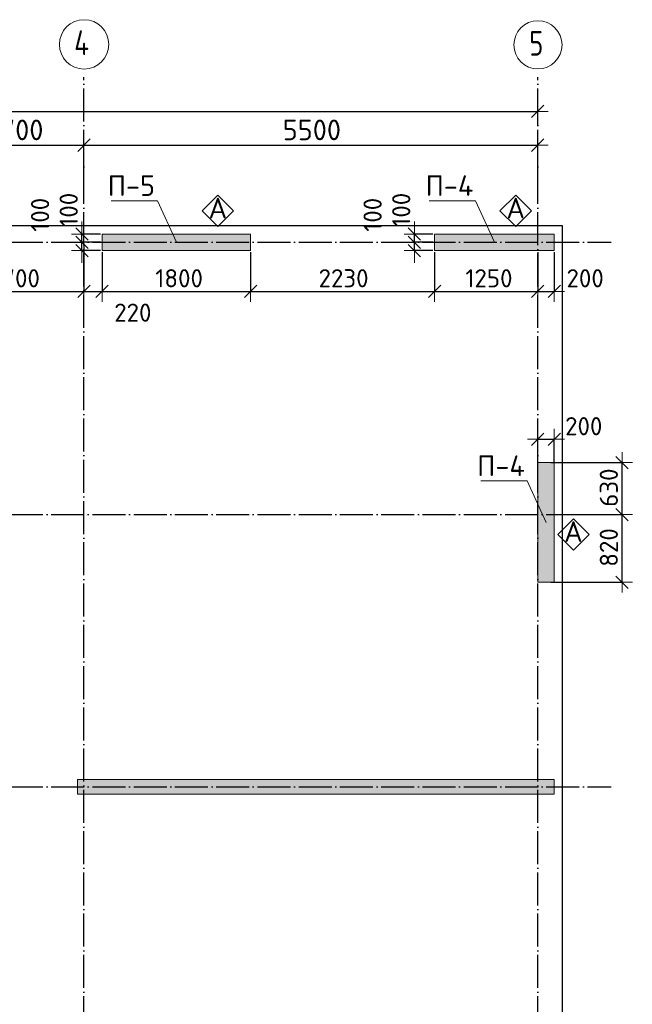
# Model space of a CAD drawing. Header units: millimetres. Extents: x -2725 to 73478, y 45740 to 74643.
# Tile 14 of 15: x 37621 to 45046, y 58544 to 70478. Entities that reach past the tile are written whole.
import ezdxf

# ---------------------------------------------------------------- set-up
doc = ezdxf.new("R2010")
doc.units = ezdxf.units.MM
doc.header["$PDMODE"] = 65
for name, pattern in [('______11', [500, 400, -50, 0, -50]), ('______3', [500, 400, -100]), ('______5', [1100, 800, -100, 100, -100])]:
    doc.linetypes.add(name, pattern=pattern)
for name, color, linetype, lineweight in [('Standard', 7, 'Continuous', 25), ('Балка_ общее', 7, '______3', 13), ('Высотная отметка (отверстия)', 7, 'Continuous', 13), ('Размерная линия_ общее', 7, 'Continuous', 13)]:
    doc.layers.add(name, color=color, linetype=linetype, lineweight=lineweight)
doc.layers.add('Осевая линия_ общее', color=7, linetype='______5', lineweight=13, true_color=0xa0a0a0)
doc.styles.add('ISOCPEUR', font='ISOCPEUR')
doc.dimstyles.new('DIMSTYLE_3', dxfattribs={"dimtxt": 250, "dimasz": 250, "dimexe": 0, "dimexo": 0, "dimgap": 125, "dimtad": 2, "dimdec": 0, "dimrnd": 5, "dimzin": 12, "dimdsep": 46, "dimtxsty": 'ISOCPEUR', "dimblk1": 'ALL_ML_STRICH', "dimblk2": 'ALL_ML_STRICH', "dimsah": 1, "dimcen": 0, "dimclrd": 7, "dimclre": 256, "dimclrt": 7, "dimadec": 0, "dimazin": 0, "dimtfac": 1, "dimtdec": 0, "dimtix": 1, "dimtmove": 2, "dimatfit": 3, "dimfxl": 0, "dimtzin": 0, "dimlwd": 0, "dimlwe": -3, "dimarcsym": 0})
doc.dimstyles.new('DIMSTYLE_6', dxfattribs={"dimtxt": 220, "dimasz": 250, "dimexe": 0, "dimexo": 0, "dimgap": 110, "dimtad": 2, "dimdec": 0, "dimrnd": 5, "dimzin": 12, "dimdsep": 46, "dimtxsty": 'ISOCPEUR', "dimblk1": 'ALL_ML_STRICH', "dimblk2": 'ALL_ML_STRICH', "dimsah": 1, "dimcen": 0, "dimclrd": 7, "dimclre": 256, "dimclrt": 7, "dimadec": 0, "dimazin": 0, "dimtfac": 1, "dimtdec": 0, "dimtix": 1, "dimtmove": 2, "dimatfit": 3, "dimfxl": 0, "dimtzin": 0, "dimlwd": 0, "dimlwe": -3, "dimarcsym": 0})
doc.dimstyles.new('DIMSTYLE_8', dxfattribs={"dimtxt": 220, "dimasz": 250, "dimexe": 0, "dimexo": 0, "dimgap": 110, "dimtad": 0, "dimdec": 0, "dimrnd": 5, "dimzin": 12, "dimdsep": 46, "dimtxsty": 'ISOCPEUR', "dimblk1": 'ALL_ML_STRICH', "dimblk2": 'ALL_ML_STRICH', "dimsah": 1, "dimcen": 0, "dimclrd": 7, "dimclre": 256, "dimclrt": 7, "dimadec": 0, "dimazin": 0, "dimtfac": 1, "dimtdec": 0, "dimtix": 1, "dimtmove": 2, "dimatfit": 3, "dimfxl": 0, "dimtvp": 1.2, "dimtzin": 0, "dimlwd": 0, "dimlwe": -3, "dimarcsym": 0})
doc.dimstyles.new('DIMSTYLE_9', dxfattribs={"dimtxt": 220, "dimasz": 250, "dimexe": 0, "dimexo": 0, "dimgap": 110, "dimtad": 2, "dimdec": 0, "dimrnd": 5, "dimzin": 12, "dimdsep": 46, "dimtxsty": 'ISOCPEUR', "dimblk1": 'ALL_ML_STRICH', "dimblk2": 'ALL_ML_STRICH', "dimsah": 1, "dimcen": 0, "dimclrd": 7, "dimclre": 256, "dimclrt": 7, "dimadec": 0, "dimazin": 0, "dimtfac": 1, "dimtdec": 0, "dimtix": 1, "dimtmove": 2, "dimatfit": 3, "dimfxl": 0, "dimtvp": 1.2, "dimtzin": 0, "dimlwd": 0, "dimlwe": -3, "dimarcsym": 0})

# ---------------------------------------------------------------- blocks, each defined once
blk = doc.blocks.new('ALL_ML_STRICH')
at = {"color": 0, "linetype": 'ByBlock', "lineweight": -2}
for p, q in [((0, -0.5), (0, 0.5)), ((-1, 0), (0.5, 0)), ((-0.3, -0.3), (0.3, 0.3))]:
    blk.add_line(p, q, dxfattribs=at)
blk = doc.blocks.new('*D15')
at = {"layer": 'DEFPOINTS', "color": 7, "linetype": 'Continuous', "lineweight": 13, "transparency": 33554687}
for p in [(30000, 69367), (43900, 69206), (30000, 69000)]:
    blk.add_point(p, dxfattribs=at)
at = {"layer": 'Балка_ общее', "color": 251, "linetype": 'Continuous', "lineweight": -2, "true_color": 0x656565, "transparency": 33554687}
for p, q in [((30000, 69010), (30000, 69367)), ((43900, 69196), (43900, 69367))]:
    blk.add_line(p, q, dxfattribs=at)
at = {"layer": 'Балка_ общее', "color": 7, "linetype": 'Continuous', "lineweight": -2, "transparency": 33554687}
blk.add_line((30000, 69367), (43900, 69367), dxfattribs=at)
at = {"layer": 'Балка_ общее', "color": 7, "linetype": 'Continuous', "lineweight": 13, "transparency": 33554687, "xscale": 250, "yscale": 250, "zscale": 250, "rotation": 180}
blk.add_blockref('ALL_ML_STRICH', (30000, 69367), dxfattribs=at)
at = {"layer": 'Балка_ общее', "color": 7, "linetype": 'Continuous', "lineweight": 13, "transparency": 33554687, "xscale": 250, "yscale": 250, "zscale": 250}
blk.add_blockref('ALL_ML_STRICH', (43900, 69367), dxfattribs=at)
at = {"layer": 'Балка_ общее', "color": 7, "linetype": 'Continuous', "lineweight": 13, "transparency": 33554687, "insert": (36987, 69552), "char_height": 250, "width": 1250, "attachment_point": 5, "style": 'ISOCPEUR'}
blk.add_mtext('\\A1;{13900}', dxfattribs=at)
blk = doc.blocks.new('*D18')
at = {"layer": 'DEFPOINTS', "color": 7, "linetype": 'Continuous', "lineweight": 13, "transparency": 33554687}
for p in [(36700, 68957), (36700, 68569), (38400, 68528)]:
    blk.add_point(p, dxfattribs=at)
at = {"layer": 'Балка_ общее', "color": 251, "linetype": 'Continuous', "lineweight": -2, "true_color": 0x656565, "transparency": 33554687}
for p, q in [((36700, 68559), (36700, 68957)), ((38400, 68538), (38400, 68957))]:
    blk.add_line(p, q, dxfattribs=at)
at = {"layer": 'Балка_ общее', "color": 7, "linetype": 'Continuous', "lineweight": -2, "transparency": 33554687}
blk.add_line((36700, 68957), (38400, 68957), dxfattribs=at)
at = {"layer": 'Балка_ общее', "color": 7, "linetype": 'Continuous', "lineweight": 13, "transparency": 33554687, "xscale": 250, "yscale": 250, "zscale": 250, "rotation": 180}
blk.add_blockref('ALL_ML_STRICH', (36700, 68957), dxfattribs=at)
at = {"layer": 'Балка_ общее', "color": 7, "linetype": 'Continuous', "lineweight": 13, "transparency": 33554687, "xscale": 250, "yscale": 250, "zscale": 250}
blk.add_blockref('ALL_ML_STRICH', (38400, 68957), dxfattribs=at)
at = {"layer": 'Балка_ общее', "color": 7, "linetype": 'Continuous', "lineweight": 13, "transparency": 33554687, "insert": (37587, 69142), "char_height": 250, "width": 1000, "attachment_point": 5, "style": 'ISOCPEUR'}
blk.add_mtext('\\A1;{1700}', dxfattribs=at)
blk = doc.blocks.new('*D19')
at = {"layer": 'DEFPOINTS', "color": 7, "linetype": 'Continuous', "lineweight": 13, "transparency": 33554687}
for p in [(38400, 68957), (38400, 68528), (43900, 68486)]:
    blk.add_point(p, dxfattribs=at)
at = {"layer": 'Балка_ общее', "color": 251, "linetype": 'Continuous', "lineweight": -2, "true_color": 0x656565, "transparency": 33554687}
for p, q in [((38400, 68538), (38400, 68957)), ((43900, 68496), (43900, 68957))]:
    blk.add_line(p, q, dxfattribs=at)
at = {"layer": 'Балка_ общее', "color": 7, "linetype": 'Continuous', "lineweight": -2, "transparency": 33554687}
blk.add_line((38400, 68957), (43900, 68957), dxfattribs=at)
at = {"layer": 'Балка_ общее', "color": 7, "linetype": 'Continuous', "lineweight": 13, "transparency": 33554687, "xscale": 250, "yscale": 250, "zscale": 250, "rotation": 180}
blk.add_blockref('ALL_ML_STRICH', (38400, 68957), dxfattribs=at)
at = {"layer": 'Балка_ общее', "color": 7, "linetype": 'Continuous', "lineweight": 13, "transparency": 33554687, "xscale": 250, "yscale": 250, "zscale": 250}
blk.add_blockref('ALL_ML_STRICH', (43900, 68957), dxfattribs=at)
at = {"layer": 'Балка_ общее', "color": 7, "linetype": 'Continuous', "lineweight": 13, "transparency": 33554687, "insert": (41162, 69142), "char_height": 250, "width": 1000, "attachment_point": 5, "style": 'ISOCPEUR'}
blk.add_mtext('\\A1;{5500}', dxfattribs=at)
blk = doc.blocks.new('*D32')
at = {"layer": 'DEFPOINTS', "color": 7, "linetype": 'Continuous', "lineweight": 13, "transparency": 33554687}
for p in [(38400, 67780), (36700, 67609), (36700, 67184)]:
    blk.add_point(p, dxfattribs=at)
at = {"layer": 'Размерная линия_ общее', "color": 253, "linetype": 'Continuous', "lineweight": -2, "true_color": 0xa0a0a0, "transparency": 33554687}
for p, q in [((38400, 67760), (38400, 67184)), ((36700, 67589), (36700, 67184))]:
    blk.add_line(p, q, dxfattribs=at)
at = {"layer": 'Размерная линия_ общее', "color": 7, "linetype": 'Continuous', "lineweight": -2, "transparency": 33554687}
blk.add_line((36700, 67184), (38400, 67184), dxfattribs=at)
at = {"layer": 'Размерная линия_ общее', "color": 7, "linetype": 'Continuous', "lineweight": 13, "transparency": 33554687, "xscale": 250, "yscale": 250, "zscale": 250, "rotation": 180}
blk.add_blockref('ALL_ML_STRICH', (36700, 67184), dxfattribs=at)
at = {"layer": 'Размерная линия_ общее', "color": 7, "linetype": 'Continuous', "lineweight": 13, "transparency": 33554687, "xscale": 250, "yscale": 250, "zscale": 250}
blk.add_blockref('ALL_ML_STRICH', (38400, 67184), dxfattribs=at)
at = {"layer": 'Размерная линия_ общее', "color": 7, "linetype": 'Continuous', "lineweight": 13, "transparency": 33554687, "insert": (37583, 67344), "char_height": 220, "width": 880, "attachment_point": 5, "style": 'ISOCPEUR'}
blk.add_mtext('\\A1;{1700}', dxfattribs=at)
blk = doc.blocks.new('*D33')
at = {"layer": 'DEFPOINTS', "color": 7, "linetype": 'Continuous', "lineweight": 13, "transparency": 33554687}
for p in [(38400, 67780), (38620, 67680), (38400, 67184)]:
    blk.add_point(p, dxfattribs=at)
at = {"layer": 'Размерная линия_ общее', "color": 253, "linetype": 'Continuous', "lineweight": -2, "true_color": 0xa0a0a0, "transparency": 33554687}
for p, q in [((38400, 67760), (38400, 67184)), ((38620, 67660), (38620, 67184))]:
    blk.add_line(p, q, dxfattribs=at)
at = {"layer": 'Размерная линия_ общее', "color": 7, "linetype": 'Continuous', "lineweight": -2, "transparency": 33554687}
blk.add_line((38400, 67184), (38620, 67184), dxfattribs=at)
at = {"layer": 'Размерная линия_ общее', "color": 7, "linetype": 'Continuous', "lineweight": 13, "transparency": 33554687, "xscale": 250, "yscale": 250, "zscale": 250, "rotation": 180}
blk.add_blockref('ALL_ML_STRICH', (38400, 67184), dxfattribs=at)
at = {"layer": 'Размерная линия_ общее', "color": 7, "linetype": 'Continuous', "lineweight": 13, "transparency": 33554687, "xscale": 250, "yscale": 250, "zscale": 250}
blk.add_blockref('ALL_ML_STRICH', (38620, 67184), dxfattribs=at)
at = {"layer": 'Размерная линия_ общее', "color": 7, "linetype": 'Continuous', "lineweight": 13, "transparency": 33554687, "insert": (38992, 66927), "char_height": 220, "width": 660, "attachment_point": 5, "style": 'ISOCPEUR'}
blk.add_mtext('\\A1;{220}', dxfattribs=at)
blk = doc.blocks.new('*D34')
at = {"layer": 'DEFPOINTS', "color": 7, "linetype": 'Continuous', "lineweight": 13, "transparency": 33554687}
for p in [(38620, 67680), (40420, 67680), (38620, 67184)]:
    blk.add_point(p, dxfattribs=at)
at = {"layer": 'Размерная линия_ общее', "color": 253, "linetype": 'Continuous', "lineweight": -2, "true_color": 0xa0a0a0, "transparency": 33554687}
for p, q in [((38620, 67660), (38620, 67184)), ((40420, 67660), (40420, 67184))]:
    blk.add_line(p, q, dxfattribs=at)
at = {"layer": 'Размерная линия_ общее', "color": 7, "linetype": 'Continuous', "lineweight": -2, "transparency": 33554687}
blk.add_line((38620, 67184), (40420, 67184), dxfattribs=at)
at = {"layer": 'Размерная линия_ общее', "color": 7, "linetype": 'Continuous', "lineweight": 13, "transparency": 33554687, "xscale": 250, "yscale": 250, "zscale": 250, "rotation": 180}
blk.add_blockref('ALL_ML_STRICH', (38620, 67184), dxfattribs=at)
at = {"layer": 'Размерная линия_ общее', "color": 7, "linetype": 'Continuous', "lineweight": 13, "transparency": 33554687, "xscale": 250, "yscale": 250, "zscale": 250}
blk.add_blockref('ALL_ML_STRICH', (40420, 67184), dxfattribs=at)
at = {"layer": 'Размерная линия_ общее', "color": 7, "linetype": 'Continuous', "lineweight": 13, "transparency": 33554687, "insert": (39553, 67344), "char_height": 220, "width": 880, "attachment_point": 5, "style": 'ISOCPEUR'}
blk.add_mtext('\\A1;{1800}', dxfattribs=at)
blk = doc.blocks.new('*D35')
at = {"layer": 'DEFPOINTS', "color": 7, "linetype": 'Continuous', "lineweight": 13, "transparency": 33554687}
for p in [(40420, 67680), (42650, 67680), (40420, 67184)]:
    blk.add_point(p, dxfattribs=at)
at = {"layer": 'Размерная линия_ общее', "color": 253, "linetype": 'Continuous', "lineweight": -2, "true_color": 0xa0a0a0, "transparency": 33554687}
for p, q in [((40420, 67660), (40420, 67184)), ((42650, 67660), (42650, 67184))]:
    blk.add_line(p, q, dxfattribs=at)
at = {"layer": 'Размерная линия_ общее', "color": 7, "linetype": 'Continuous', "lineweight": -2, "transparency": 33554687}
blk.add_line((40420, 67184), (42650, 67184), dxfattribs=at)
at = {"layer": 'Размерная линия_ общее', "color": 7, "linetype": 'Continuous', "lineweight": 13, "transparency": 33554687, "xscale": 250, "yscale": 250, "zscale": 250, "rotation": 180}
blk.add_blockref('ALL_ML_STRICH', (40420, 67184), dxfattribs=at)
at = {"layer": 'Размерная линия_ общее', "color": 7, "linetype": 'Continuous', "lineweight": 13, "transparency": 33554687, "xscale": 250, "yscale": 250, "zscale": 250}
blk.add_blockref('ALL_ML_STRICH', (42650, 67184), dxfattribs=at)
at = {"layer": 'Размерная линия_ общее', "color": 7, "linetype": 'Continuous', "lineweight": 13, "transparency": 33554687, "insert": (41546, 67344), "char_height": 220, "width": 880, "attachment_point": 5, "style": 'ISOCPEUR'}
blk.add_mtext('\\A1;{2230}', dxfattribs=at)
blk = doc.blocks.new('*D36')
at = {"layer": 'DEFPOINTS', "color": 7, "linetype": 'Continuous', "lineweight": 13, "transparency": 33554687}
for p in [(42650, 67680), (43900, 67680), (42650, 67184)]:
    blk.add_point(p, dxfattribs=at)
at = {"layer": 'Размерная линия_ общее', "color": 253, "linetype": 'Continuous', "lineweight": -2, "true_color": 0xa0a0a0, "transparency": 33554687}
for p, q in [((42650, 67660), (42650, 67184)), ((43900, 67660), (43900, 67184))]:
    blk.add_line(p, q, dxfattribs=at)
at = {"layer": 'Размерная линия_ общее', "color": 7, "linetype": 'Continuous', "lineweight": -2, "transparency": 33554687}
blk.add_line((42650, 67184), (43900, 67184), dxfattribs=at)
at = {"layer": 'Размерная линия_ общее', "color": 7, "linetype": 'Continuous', "lineweight": 13, "transparency": 33554687, "xscale": 250, "yscale": 250, "zscale": 250, "rotation": 180}
blk.add_blockref('ALL_ML_STRICH', (42650, 67184), dxfattribs=at)
at = {"layer": 'Размерная линия_ общее', "color": 7, "linetype": 'Continuous', "lineweight": 13, "transparency": 33554687, "xscale": 250, "yscale": 250, "zscale": 250}
blk.add_blockref('ALL_ML_STRICH', (43900, 67184), dxfattribs=at)
at = {"layer": 'Размерная линия_ общее', "color": 7, "linetype": 'Continuous', "lineweight": 13, "transparency": 33554687, "insert": (43308, 67344), "char_height": 220, "width": 880, "attachment_point": 5, "style": 'ISOCPEUR'}
blk.add_mtext('\\A1;{1250}', dxfattribs=at)
blk = doc.blocks.new('*D37')
at = {"layer": 'DEFPOINTS', "color": 7, "linetype": 'Continuous', "lineweight": 13, "transparency": 33554687}
for p in [(43900, 67680), (44100, 67680), (43900, 67184)]:
    blk.add_point(p, dxfattribs=at)
at = {"layer": 'Размерная линия_ общее', "color": 253, "linetype": 'Continuous', "lineweight": -2, "true_color": 0xa0a0a0, "transparency": 33554687}
for p, q in [((43900, 67660), (43900, 67184)), ((44100, 67660), (44100, 67184))]:
    blk.add_line(p, q, dxfattribs=at)
at = {"layer": 'Размерная линия_ общее', "color": 7, "linetype": 'Continuous', "lineweight": -2, "transparency": 33554687}
blk.add_line((43900, 67184), (44100, 67184), dxfattribs=at)
at = {"layer": 'Размерная линия_ общее', "color": 7, "linetype": 'Continuous', "lineweight": 13, "transparency": 33554687, "xscale": 250, "yscale": 250, "zscale": 250, "rotation": 180}
blk.add_blockref('ALL_ML_STRICH', (43900, 67184), dxfattribs=at)
at = {"layer": 'Размерная линия_ общее', "color": 7, "linetype": 'Continuous', "lineweight": 13, "transparency": 33554687, "xscale": 250, "yscale": 250, "zscale": 250}
blk.add_blockref('ALL_ML_STRICH', (44100, 67184), dxfattribs=at)
at = {"layer": 'Размерная линия_ общее', "color": 7, "linetype": 'Continuous', "lineweight": 13, "transparency": 33554687, "insert": (44474, 67344), "char_height": 220, "width": 660, "attachment_point": 5, "style": 'ISOCPEUR'}
blk.add_mtext('\\A1;{200}', dxfattribs=at)
blk = doc.blocks.new('*D72')
at = {"layer": 'DEFPOINTS', "color": 7, "linetype": 'Continuous', "lineweight": 13, "transparency": 33554687}
for p in [(38375, 67680), (38620, 67780), (38620, 67680)]:
    blk.add_point(p, dxfattribs=at)
at = {"layer": 'Размерная линия_ общее', "color": 253, "linetype": 'Continuous', "lineweight": -2, "true_color": 0xa0a0a0, "transparency": 33554687}
for p, q in [((38600, 67780), (38375, 67780)), ((38600, 67680), (38375, 67680))]:
    blk.add_line(p, q, dxfattribs=at)
at = {"layer": 'Размерная линия_ общее', "color": 7, "linetype": 'Continuous', "lineweight": -2, "transparency": 33554687}
blk.add_line((38375, 67680), (38375, 67780), dxfattribs=at)
at = {"layer": 'Размерная линия_ общее', "color": 7, "linetype": 'Continuous', "lineweight": 13, "transparency": 33554687, "xscale": 250, "yscale": 250, "zscale": 250}
for p, rotation in [((38375, 67680), 270), ((38375, 67780), 90)]:
    blk.add_blockref('ALL_ML_STRICH', p, dxfattribs=dict(at, rotation=rotation))
at = {"layer": 'Размерная линия_ общее', "color": 7, "linetype": 'Continuous', "lineweight": 13, "transparency": 33554687, "insert": (37868, 68113), "char_height": 220, "width": 660, "attachment_point": 5, "rotation": 90, "style": 'ISOCPEUR'}
blk.add_mtext('\\A1;{100}', dxfattribs=at)
blk = doc.blocks.new('*D73')
at = {"layer": 'DEFPOINTS', "color": 7, "linetype": 'Continuous', "lineweight": 13, "transparency": 33554687}
for p in [(38620, 67880), (38375, 67780), (38620, 67780)]:
    blk.add_point(p, dxfattribs=at)
at = {"layer": 'Размерная линия_ общее', "color": 253, "linetype": 'Continuous', "lineweight": -2, "true_color": 0xa0a0a0, "transparency": 33554687}
for p, q in [((38600, 67880), (38375, 67880)), ((38600, 67780), (38375, 67780))]:
    blk.add_line(p, q, dxfattribs=at)
at = {"layer": 'Размерная линия_ общее', "color": 7, "linetype": 'Continuous', "lineweight": -2, "transparency": 33554687}
blk.add_line((38375, 67780), (38375, 67880), dxfattribs=at)
at = {"layer": 'Размерная линия_ общее', "color": 7, "linetype": 'Continuous', "lineweight": 13, "transparency": 33554687, "xscale": 250, "yscale": 250, "zscale": 250}
for p, rotation in [((38375, 67780), 270), ((38375, 67880), 90)]:
    blk.add_blockref('ALL_ML_STRICH', p, dxfattribs=dict(at, rotation=rotation))
at = {"layer": 'Размерная линия_ общее', "color": 7, "linetype": 'Continuous', "lineweight": 13, "transparency": 33554687, "insert": (38215, 68174), "char_height": 220, "width": 660, "attachment_point": 5, "rotation": 90, "style": 'ISOCPEUR'}
blk.add_mtext('\\A1;{100}', dxfattribs=at)
blk = doc.blocks.new('*D74')
at = {"layer": 'DEFPOINTS', "color": 7, "linetype": 'Continuous', "lineweight": 13, "transparency": 33554687}
for p in [(42405, 67680), (42650, 67780), (42650, 67680)]:
    blk.add_point(p, dxfattribs=at)
at = {"layer": 'Размерная линия_ общее', "color": 253, "linetype": 'Continuous', "lineweight": -2, "true_color": 0xa0a0a0, "transparency": 33554687}
for p, q in [((42630, 67780), (42405, 67780)), ((42630, 67680), (42405, 67680))]:
    blk.add_line(p, q, dxfattribs=at)
at = {"layer": 'Размерная линия_ общее', "color": 7, "linetype": 'Continuous', "lineweight": -2, "transparency": 33554687}
blk.add_line((42405, 67680), (42405, 67780), dxfattribs=at)
at = {"layer": 'Размерная линия_ общее', "color": 7, "linetype": 'Continuous', "lineweight": 13, "transparency": 33554687, "xscale": 250, "yscale": 250, "zscale": 250}
for p, rotation in [((42405, 67680), 270), ((42405, 67780), 90)]:
    blk.add_blockref('ALL_ML_STRICH', p, dxfattribs=dict(at, rotation=rotation))
at = {"layer": 'Размерная линия_ общее', "color": 7, "linetype": 'Continuous', "lineweight": 13, "transparency": 33554687, "insert": (41898, 68113), "char_height": 220, "width": 660, "attachment_point": 5, "rotation": 90, "style": 'ISOCPEUR'}
blk.add_mtext('\\A1;{100}', dxfattribs=at)
blk = doc.blocks.new('*D75')
at = {"layer": 'DEFPOINTS', "color": 7, "linetype": 'Continuous', "lineweight": 13, "transparency": 33554687}
for p in [(42650, 67880), (42405, 67780), (42650, 67780)]:
    blk.add_point(p, dxfattribs=at)
at = {"layer": 'Размерная линия_ общее', "color": 253, "linetype": 'Continuous', "lineweight": -2, "true_color": 0xa0a0a0, "transparency": 33554687}
for p, q in [((42630, 67880), (42405, 67880)), ((42630, 67780), (42405, 67780))]:
    blk.add_line(p, q, dxfattribs=at)
at = {"layer": 'Размерная линия_ общее', "color": 7, "linetype": 'Continuous', "lineweight": -2, "transparency": 33554687}
blk.add_line((42405, 67780), (42405, 67880), dxfattribs=at)
at = {"layer": 'Размерная линия_ общее', "color": 7, "linetype": 'Continuous', "lineweight": 13, "transparency": 33554687, "xscale": 250, "yscale": 250, "zscale": 250}
for p, rotation in [((42405, 67780), 270), ((42405, 67880), 90)]:
    blk.add_blockref('ALL_ML_STRICH', p, dxfattribs=dict(at, rotation=rotation))
at = {"layer": 'Размерная линия_ общее', "color": 7, "linetype": 'Continuous', "lineweight": 13, "transparency": 33554687, "insert": (42245, 68174), "char_height": 220, "width": 660, "attachment_point": 5, "rotation": 90, "style": 'ISOCPEUR'}
blk.add_mtext('\\A1;{100}', dxfattribs=at)
blk = doc.blocks.new('*D91')
at = {"layer": 'DEFPOINTS', "color": 7, "linetype": 'Continuous', "lineweight": 13, "transparency": 33554687}
for p in [(43900, 65392), (43900, 65090), (44100, 65090)]:
    blk.add_point(p, dxfattribs=at)
at = {"layer": 'Размерная линия_ общее', "color": 253, "linetype": 'Continuous', "lineweight": -2, "true_color": 0xa0a0a0, "transparency": 33554687}
for p, q in [((43900, 65110), (43900, 65392)), ((44100, 65110), (44100, 65392))]:
    blk.add_line(p, q, dxfattribs=at)
at = {"layer": 'Размерная линия_ общее', "color": 7, "linetype": 'Continuous', "lineweight": -2, "transparency": 33554687}
blk.add_line((43900, 65392), (44100, 65392), dxfattribs=at)
at = {"layer": 'Размерная линия_ общее', "color": 7, "linetype": 'Continuous', "lineweight": 13, "transparency": 33554687, "xscale": 250, "yscale": 250, "zscale": 250, "rotation": 180}
blk.add_blockref('ALL_ML_STRICH', (43900, 65392), dxfattribs=at)
at = {"layer": 'Размерная линия_ общее', "color": 7, "linetype": 'Continuous', "lineweight": 13, "transparency": 33554687, "xscale": 250, "yscale": 250, "zscale": 250}
blk.add_blockref('ALL_ML_STRICH', (44100, 65392), dxfattribs=at)
at = {"layer": 'Размерная линия_ общее', "color": 7, "linetype": 'Continuous', "lineweight": 13, "transparency": 33554687, "insert": (44457, 65551), "char_height": 220, "width": 660, "attachment_point": 5, "style": 'ISOCPEUR'}
blk.add_mtext('\\A1;{200}', dxfattribs=at)
blk = doc.blocks.new('СЛОЖНЫЙ_ОБЪЕКТ_0')
at = {"layer": 'Standard', "color": 7, "linetype": 'Continuous', "lineweight": 13, "transparency": 33554687}
blk.add_lwpolyline([(40022, 68351), (40213, 68160), (40022, 67970), (39832, 68160), (40022, 68351)], close=True, dxfattribs=at)
at = {"layer": 'Standard', "color": 7, "linetype": 'Continuous', "lineweight": 13, "transparency": 33554687, "insert": (39910, 68195), "char_height": 250, "width": 327.27, "attachment_point": 4, "style": 'ISOCPEUR'}
blk.add_mtext('\\A1;{\\fISOCPEUR|i0|b0;\\H250.000000;\\W1.000000;\\C7;А}\\P', dxfattribs=at)
blk = doc.blocks.new('СЛОЖНЫЙ_ОБЪЕКТ_1')
at = {"layer": 'Standard', "color": 7, "linetype": 'Continuous', "lineweight": 13, "transparency": 33554687}
blk.add_lwpolyline([(43632, 68351), (43823, 68160), (43632, 67970), (43442, 68160), (43632, 68351)], close=True, dxfattribs=at)
at = {"layer": 'Standard', "color": 7, "linetype": 'Continuous', "lineweight": 13, "transparency": 33554687, "insert": (43520, 68195), "char_height": 250, "width": 327.27, "attachment_point": 4, "style": 'ISOCPEUR'}
blk.add_mtext('\\A1;{\\fISOCPEUR|i0|b0;\\H250.000000;\\W1.000000;\\C7;А}\\P', dxfattribs=at)
blk = doc.blocks.new('*D100')
at = {"layer": 'DEFPOINTS', "color": 7, "linetype": 'Continuous', "lineweight": 13, "transparency": 33554687}
for p in [(44040, 64480), (44040, 63660), (44921, 63660)]:
    blk.add_point(p, dxfattribs=at)
at = {"layer": 'Размерная линия_ общее', "color": 253, "linetype": 'Continuous', "lineweight": -2, "true_color": 0xa0a0a0, "transparency": 33554687}
for p, q in [((44060, 64480), (44921, 64480)), ((44060, 63660), (44921, 63660))]:
    blk.add_line(p, q, dxfattribs=at)
at = {"layer": 'Размерная линия_ общее', "color": 7, "linetype": 'Continuous', "lineweight": -2, "transparency": 33554687}
blk.add_line((44921, 63660), (44921, 64480), dxfattribs=at)
at = {"layer": 'Размерная линия_ общее', "color": 7, "linetype": 'Continuous', "lineweight": 13, "transparency": 33554687, "xscale": 250, "yscale": 250, "zscale": 250}
for p, rotation in [((44921, 64480), 90), ((44921, 63660), 270)]:
    blk.add_blockref('ALL_ML_STRICH', p, dxfattribs=dict(at, rotation=rotation))
at = {"layer": 'Размерная линия_ общее', "color": 7, "linetype": 'Continuous', "lineweight": 13, "transparency": 33554687, "insert": (44761, 64081), "char_height": 220, "width": 660, "attachment_point": 5, "rotation": 90, "style": 'ISOCPEUR'}
blk.add_mtext('\\A1;{820}', dxfattribs=at)
blk = doc.blocks.new('*D101')
at = {"layer": 'DEFPOINTS', "color": 7, "linetype": 'Continuous', "lineweight": 13, "transparency": 33554687}
for p in [(44040, 65110), (44040, 64480), (44921, 64480)]:
    blk.add_point(p, dxfattribs=at)
at = {"layer": 'Размерная линия_ общее', "color": 253, "linetype": 'Continuous', "lineweight": -2, "true_color": 0xa0a0a0, "transparency": 33554687}
for p, q in [((44060, 65110), (44921, 65110)), ((44060, 64480), (44921, 64480))]:
    blk.add_line(p, q, dxfattribs=at)
at = {"layer": 'Размерная линия_ общее', "color": 7, "linetype": 'Continuous', "lineweight": -2, "transparency": 33554687}
blk.add_line((44921, 64480), (44921, 65110), dxfattribs=at)
at = {"layer": 'Размерная линия_ общее', "color": 7, "linetype": 'Continuous', "lineweight": 13, "transparency": 33554687, "xscale": 250, "yscale": 250, "zscale": 250}
for p, rotation in [((44921, 65110), 90), ((44921, 64480), 270)]:
    blk.add_blockref('ALL_ML_STRICH', p, dxfattribs=dict(at, rotation=rotation))
at = {"layer": 'Размерная линия_ общее', "color": 7, "linetype": 'Continuous', "lineweight": 13, "transparency": 33554687, "insert": (44761, 64806), "char_height": 220, "width": 660, "attachment_point": 5, "rotation": 90, "style": 'ISOCPEUR'}
blk.add_mtext('\\A1;{630}', dxfattribs=at)
blk = doc.blocks.new('СЛОЖНЫЙ_ОБЪЕКТ_2')
at = {"layer": 'Standard', "color": 7, "linetype": 'Continuous', "lineweight": 13, "transparency": 33554687}
blk.add_lwpolyline([(44331, 64429), (44522, 64238), (44331, 64047), (44141, 64238), (44331, 64429)], close=True, dxfattribs=at)
at = {"layer": 'Standard', "color": 7, "linetype": 'Continuous', "lineweight": 13, "transparency": 33554687, "insert": (44219, 64273), "char_height": 250, "width": 327.27, "attachment_point": 4, "style": 'ISOCPEUR'}
blk.add_mtext('\\A1;{\\fISOCPEUR|i0|b0;\\H250.000000;\\W1.000000;\\C7;А}\\P', dxfattribs=at)
blk = doc.blocks.new('СЛОЖНЫЙ_ОБЪЕКТ_11')
at = {"layer": 'Осевая линия_ общее', "color": 253, "linetype": '______11', "lineweight": -3, "true_color": 0xa0a0a0, "transparency": 33554687}
for p, q in [((38400, 45740), (38400, 69780)), ((43900, 45740), (43900, 69780)), ((28000, 67780), (44790, 67780)), ((28000, 64480), (44790, 64480)), ((28000, 61180), (44790, 61180))]:
    blk.add_line(p, q, dxfattribs=at)
at = {"layer": 'Осевая линия_ общее', "color": 7, "linetype": 'Continuous', "lineweight": 13, "transparency": 33554687}
for centre, radius in [((38401, 70179), 299), ((43902, 70173), 292)]:
    blk.add_circle(centre, radius, dxfattribs=at)
at = {"layer": 'Осевая линия_ общее', "color": 7, "linetype": 'Continuous', "lineweight": 13, "transparency": 33554687, "char_height": 300, "attachment_point": 7, "style": 'ISOCPEUR'}
for s, insert, width in [('\\W0.80;4', (38281, 70049), 359.83), ('\\W0.78;5', (43797, 70042), 326.41)]:
    blk.add_mtext(s, dxfattribs=dict(at, insert=insert, width=width))

msp = doc.modelspace()

# ---------------------------------------------------------------- hatches: boundary and pattern name
at = {"linetype": 'Continuous', "lineweight": 13, "transparency": 33554687}
for points in [[(38620, 67880), (38620, 67680), (40420, 67680), (40420, 67880)], [(42650, 67880), (42650, 67680), (44100, 67680), (44100, 67880)], [(44100, 65110), (43900, 65110), (43900, 63660), (44100, 63660)], [(44100, 61090), (44100, 61270), (38320, 61270), (38320, 61090)]]:
    msp.add_hatch(color=7, dxfattribs=at).paths.add_polyline_path(points)

# ---------------------------------------------------------------- linework, layer by layer
at = {"color": 7, "linetype": 'Continuous', "lineweight": 13, "transparency": 33554687}
for p, q in [((38620, 67680), (38620, 67880)), ((38620, 67880), (40420, 67880)), ((40420, 67880), (40420, 67680)), ((42650, 67680), (42650, 67880)), ((42650, 67880), (44100, 67880)), ((44100, 67880), (44100, 67680)), ((40420, 67680), (38620, 67680)), ((44100, 67680), (42650, 67680)), ((43900, 63660), (43900, 65110)), ((43900, 65110), (44100, 65110)), ((44100, 65110), (44100, 63660)), ((44100, 63660), (43900, 63660)), ((38320, 61090), (38320, 61270)), ((38320, 61270), (44100, 61270)), ((44100, 61270), (44100, 61090)), ((44100, 61090), (38320, 61090))]:
    msp.add_line(p, q, dxfattribs=at)
at = {"layer": 'Standard', "color": 7, "linetype": 'Continuous', "lineweight": -3, "transparency": 33554687}
msp.add_lwpolyline([(29650, 46540), (44200, 46540), (44200, 67980), (29650, 67980), (29650, 46540)], dxfattribs=at)
at = {"layer": 'Высотная отметка (отверстия)', "color": 7, "linetype": 'Continuous', "lineweight": 13, "transparency": 33554687}
for points in [[(39520, 67780), (39289.3, 68281.9), (38729.3, 68281.9)], [(43375, 67780), (43144.3, 68281.9), (42584.3, 68281.9)], [(44000, 64385), (43769.3, 64886.9), (43209.3, 64886.9)]]:
    msp.add_lwpolyline(points, dxfattribs=at)

# ---------------------------------------------------------------- block references
at = {"layer": 'Standard', "color": 7, "linetype": 'Continuous', "lineweight": 13, "transparency": 33554687}
for name in ['СЛОЖНЫЙ_ОБЪЕКТ_0', 'СЛОЖНЫЙ_ОБЪЕКТ_1', 'СЛОЖНЫЙ_ОБЪЕКТ_2']:
    msp.add_blockref(name, (0, 0), dxfattribs=at)
at = {"layer": 'Осевая линия_ общее', "color": 253, "linetype": '______11', "lineweight": -3, "true_color": 0xa0a0a0, "transparency": 33554687}
msp.add_blockref('СЛОЖНЫЙ_ОБЪЕКТ_11', (0, 0), dxfattribs=at)

# ---------------------------------------------------------------- texts
at = {"layer": 'Высотная отметка (отверстия)', "color": 7, "linetype": 'Continuous', "lineweight": 13, "transparency": 33554687, "char_height": 250, "attachment_point": 8, "style": 'ISOCPEUR'}
for s, insert, width in [('\\A1;{\\fISOCPEUR|i0|b0;\\H250.000000;\\W1.000000;\\C7;П-5}\\P', (38974.3, 68341.9), 664.583), ('\\A1;{\\fISOCPEUR|i0|b0;\\H250.000000;\\W1.000000;\\C7;П-4}\\P', (42829.3, 68341.9), 690), ('\\A1;{\\fISOCPEUR|i0|b0;\\H250.000000;\\W1.000000;\\C7;П-4}\\P', (43454.3, 64946.9), 690)]:
    msp.add_mtext(s, dxfattribs=dict(at, insert=insert, width=width))

# ---------------------------------------------------------------- dimensions: what is measured, and where the dimension line sits
at = {"layer": 'Балка_ общее', "color": 7, "linetype": 'Continuous', "lineweight": 13, "transparency": 33554687}
for base, p1, p2, picture, middle in [((43900, 69367.3), (30000, 69010), (43900, 69195.9), '*D15', (36987.5, 69552.3)), ((38400, 68957.3), (36700, 68559.4), (38400, 68537.8), '*D18', (37587.5, 69142.3)), ((43900, 68957.3), (38400, 68537.8), (43900, 68496.2), '*D19', (41162.5, 69142.3))]:
    dim = msp.add_linear_dim(base=base, p1=p1, p2=p2, dimstyle='DIMSTYLE_3', override={"dimpost": '<>', "dimclrd": 7, "dimclre": 251, "dimclrt": 7, "dimlwd": 0, "dimlwe": 65533}, dxfattribs=at)
    dim.commit()
    dim.dimension.update_dxf_attribs({"geometry": picture, "text_midpoint": middle, "dimtype": 160})
at = {"layer": 'Размерная линия_ общее', "color": 7, "linetype": 'Continuous', "lineweight": 13, "transparency": 33554687}
for base, p1, p2, dimstyle, picture, middle in [((38374.9, 67880), (38600, 67780), (38600, 67880), 'DIMSTYLE_9', '*D73', (38215, 68173.7)), ((42404.9, 67880), (42630, 67780), (42630, 67880), 'DIMSTYLE_9', '*D75', (42245, 68173.7)), ((38374.9, 67780), (38600, 67680), (38600, 67780), 'DIMSTYLE_9', '*D72', (37868.1, 68112.6)), ((42404.9, 67780), (42630, 67680), (42630, 67780), 'DIMSTYLE_9', '*D74', (41898.1, 68112.6)), ((44920.6, 65110), (44060, 64480), (44060, 65110), 'DIMSTYLE_9', '*D101', (44760.6, 64806)), ((44920.6, 64480), (44060, 63660), (44060, 64480), 'DIMSTYLE_6', '*D100', (44760.6, 64081))]:
    dim = msp.add_linear_dim(base=base, p1=p1, p2=p2, angle=90, dimstyle=dimstyle, override={"dimpost": '<>', "dimclrd": 7, "dimclre": 253, "dimclrt": 7, "dimlwd": 0, "dimlwe": 65533}, dxfattribs=at)
    dim.commit()
    dim.dimension.update_dxf_attribs({"geometry": picture, "text_midpoint": middle, "dimtype": 160})
for base, p1, p2, dimstyle, picture, middle in [((38400, 67184), (36700, 67589), (38400, 67760), 'DIMSTYLE_6', '*D32', (37583, 67344)), ((38620, 67184), (38400, 67760), (38620, 67660), 'DIMSTYLE_8', '*D33', (38992.1, 66926.6)), ((40420, 67184), (38620, 67660), (40420, 67660), 'DIMSTYLE_6', '*D34', (39553, 67344)), ((42650, 67184), (40420, 67660), (42650, 67660), 'DIMSTYLE_6', '*D35', (41546, 67344)), ((43900, 67184), (42650, 67660), (43900, 67660), 'DIMSTYLE_6', '*D36', (43308, 67344)), ((44100, 67184), (43900, 67660), (44100, 67660), 'DIMSTYLE_9', '*D37', (44473.7, 67344.1)), ((44100, 65391.8), (43900, 65110), (44100, 65110), 'DIMSTYLE_9', '*D91', (44457.2, 65551.2))]:
    dim = msp.add_linear_dim(base=base, p1=p1, p2=p2, dimstyle=dimstyle, override={"dimpost": '<>', "dimclrd": 7, "dimclre": 253, "dimclrt": 7, "dimlwd": 0, "dimlwe": 65533}, dxfattribs=at)
    dim.commit()
    dim.dimension.update_dxf_attribs({"geometry": picture, "text_midpoint": middle, "dimtype": 160})

doc.saveas('drawing.dxf')
